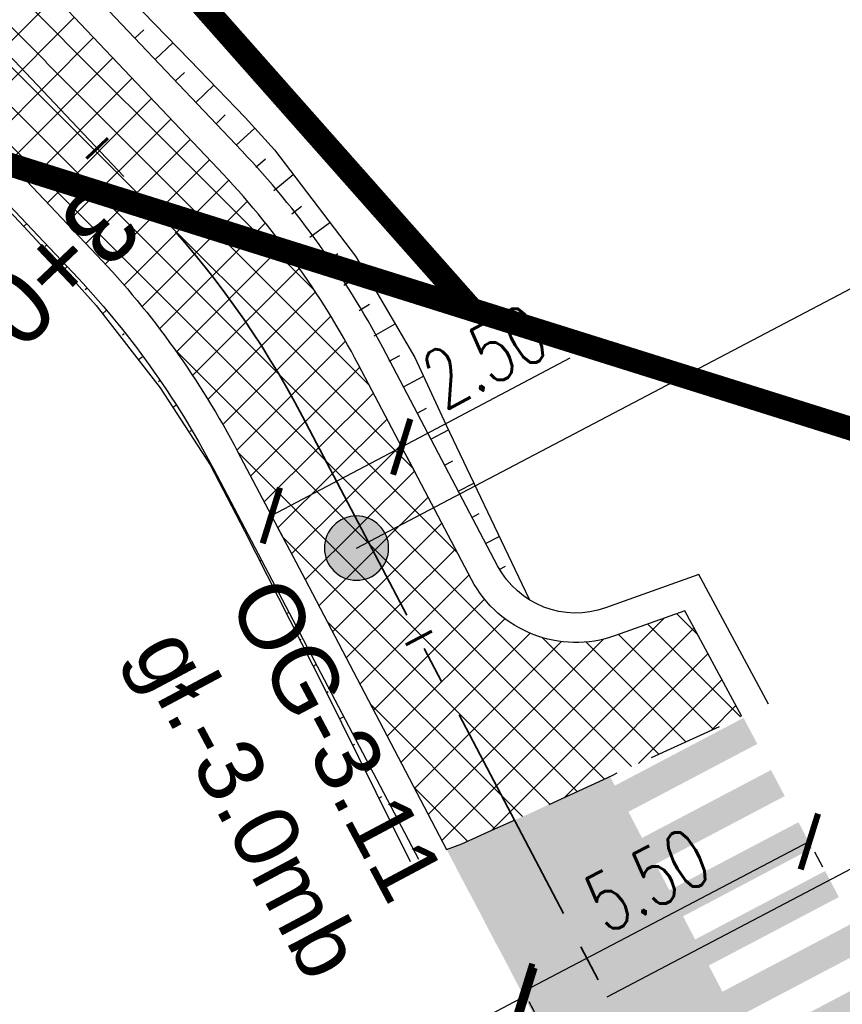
# Model space of a CAD drawing. Header units: metres. Extents: x 7529682 to 7533751, y 5721195 to 5727842.
# Tile 67 of 210: x 7531152 to 7531166, y 5725065 to 5725082. Entities that reach past the tile are written whole.
import ezdxf

# ---------------------------------------------------------------- set-up
doc = ezdxf.new("R2010")
doc.units = ezdxf.units.M
doc.header["$PDMODE"] = 1
doc.header["$PDSIZE"] = 0.3
for name, pattern in [('817-dzialki-09-05-04$0$HIDDEN', [0.375, 0.25, -0.125]), ('ACAD_ISO05W100', [33, 24, -3, 0, -3, 0, -3]), ('CENTER2', [28.575000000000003, 19.05, -3.175, 3.175, -3.175]), ('DASHED', [19.049999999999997, 12.7, -6.35])]:
    doc.linetypes.add(name, pattern=pattern)
for name, color, linetype in [('C-DROGI-SYTUACJA', 7, 'Continuous'), ('C-DROGI-SYTUACJA-ETYKIETY', 7, 'Continuous'), ('D-otw-geotechniczne', 4, 'Continuous'), ('D-pobocza', 60, 'Continuous'), ('D-skarpa', 2, 'Continuous'), ('D-skarpa-kreskowanie', 2, 'Continuous'), ('D-wymiary', 1, 'Continuous')]:
    doc.layers.add(name, color=color, linetype=linetype)
for name, color, linetype, lineweight, true_color in [('D-ewidencja-numery', 7, 'Continuous', 50, 0x40ff00), ('D-hatch-ciag-pieszo-rowerowy', 7, 'Continuous', 13, 0xff9f80), ('D-LR-etap-III', 7, '817-dzialki-09-05-04$0$HIDDEN', 50, 0x00008f), ('D-poziome-powl-czerwona', 7, 'Continuous', 9, 0xff6161)]:
    doc.layers.add(name, color=color, linetype=linetype, lineweight=lineweight, true_color=true_color)
for name, color, linetype, lineweight in [('D-krawężniki-obniżone', 40, 'DASHED', 30), ('D-obrzeża', 2, 'Continuous', 30), ('D-opisy', 2, 'Continuous', 30), ('D-otw-geotechniczne-opis', 7, 'Continuous', 30), ('D-pas-drogowy', 7, 'ACAD_ISO05W100', 50)]:
    doc.layers.add(name, color=color, linetype=linetype, lineweight=lineweight)
doc.layers.add('D-malowanie-proj', color=7, linetype='Continuous', true_color=0x3333ff)
doc.layers.add('poprzeczki', color=7, linetype='Continuous', true_color=0x0000c7)
doc.styles.add('2mm08', font='arial.ttf', dxfattribs={"width": 0.8})
doc.styles.add('ARIAL', font='arial.ttf', dxfattribs={"height": 1})
doc.styles.add('DIMTEXT', font='simplex.shx', dxfattribs={"width": 0.7})
doc.styles.get("Standard").update_dxf_attribs({"font": 'arial.ttf'})
doc.dimstyles.new('500', dxfattribs={"dimtxt": 1, "dimasz": 0.6999999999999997, "dimexe": 0.2, "dimexo": 0.5, "dimgap": 0.2, "dimtad": 1, "dimrnd": 0.005, "dimzin": 0, "dimdsep": 46, "dimtxsty": 'DIMTEXT', "dimblk": 'ARCHTICK', "dimcen": 0, "dimclrd": 256, "dimclre": 256, "dimclrt": 2, "dimadec": 5, "dimazin": 0, "dimtfac": 1, "dimtofl": 0, "dimtmove": 0, "dimatfit": 3, "dimfxl": 1, "dimtolj": 1, "dimtzin": 0, "dimlwd": -1, "dimlwe": -1, "dimarcsym": 0})
pattern_1 = [(45, (0, 0), (-0.3367596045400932, 0.3367596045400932), []), (135, (0, 0), (-0.3367596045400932, -0.3367596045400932), [])]

# ---------------------------------------------------------------- blocks, each defined once
blk = doc.blocks.new('_ArchTick')
at = {"color": 0, "linetype": 'ByBlock', "const_width": 0.15}
blk.add_lwpolyline([(-0.5, -0.5), (0.5, 0.5)], dxfattribs=at)
blk = doc.blocks.new('*D78')
at = {"layer": 'D-wymiary', "transparency": 16777216}
for p, q in [((7531165.47068542, 5725067.618808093), (7531160.622589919, 5725065.075015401)), ((7531165.698219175, 5725067.185162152), (7531165.56361046, 5725067.441706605)), ((7531160.850123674, 5725064.641369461), (7531160.715514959, 5725064.897913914))]:
    blk.add_line(p, q, dxfattribs=at)
at = {"layer": 'Defpoints', "color": 0, "transparency": 16777216}
for p in [(7531165.465906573, 5725067.627915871), (7531160.617811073, 5725065.08412318), (7531160.622589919, 5725065.075015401)]:
    blk.add_point(p, dxfattribs=at)
at = {"layer": 'D-wymiary', "transparency": 16777216, "xscale": 0.6999999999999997, "yscale": 0.6999999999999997, "zscale": 0.6999999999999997}
for p, rotation in [((7531165.47068542, 5725067.618808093), 27.68596842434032), ((7531160.622589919, 5725065.075015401), 207.6859684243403)]:
    blk.add_blockref('_ArchTick', p, dxfattribs=dict(at, rotation=rotation))
at = {"layer": 'D-wymiary', "color": 2, "transparency": 16777216, "insert": (7531162.721400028, 5725066.966766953), "char_height": 1, "attachment_point": 5, "rotation": 27.685968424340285, "style": 'DIMTEXT'}
blk.add_mtext('\\A1;5.50', dxfattribs=at)
blk = doc.blocks.new('*D79')
at = {"layer": 'D-wymiary', "transparency": 16777216}
for p, q in [((7531160.660614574, 5725065.002524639), (7531153.086024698, 5725061.029181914)), ((7531160.850076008, 5725064.641344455), (7531160.753520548, 5725064.825413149)), ((7531153.275486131, 5725060.668001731), (7531153.178930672, 5725060.852070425))]:
    blk.add_line(p, q, dxfattribs=at)
at = {"layer": 'Defpoints', "color": 0, "transparency": 16777216}
for p in [(7531160.617811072, 5725065.084123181), (7531153.043221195, 5725061.110780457), (7531153.086024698, 5725061.029181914)]:
    blk.add_point(p, dxfattribs=at)
at = {"layer": 'D-wymiary', "transparency": 16777216, "xscale": 0.6999999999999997, "yscale": 0.6999999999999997, "zscale": 0.6999999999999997}
for p, rotation in [((7531160.660614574, 5725065.002524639), 27.67980033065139), ((7531153.086024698, 5725061.029181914), 207.6798003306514)]:
    blk.add_blockref('_ArchTick', p, dxfattribs=dict(at, rotation=rotation))
at = {"layer": 'D-wymiary', "color": 2, "transparency": 16777216, "insert": (7531156.548148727, 5725063.635743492), "char_height": 1, "attachment_point": 5, "rotation": 27.67980033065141, "style": 'DIMTEXT'}
blk.add_mtext('\\A1;8.56', dxfattribs=at)
blk = doc.blocks.new('*D87')
at = {"layer": 'D-wymiary', "transparency": 16777216}
for p, q in [((7531158.553042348, 5725074.314620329), (7531161.41369545, 5725075.821639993)), ((7531156.341197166, 5725073.149398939), (7531158.553042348, 5725074.314620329)), ((7531158.786086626, 5725073.872251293), (7531158.64626006, 5725074.137672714)), ((7531156.574241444, 5725072.707029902), (7531156.434414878, 5725072.972451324))]:
    blk.add_line(p, q, dxfattribs=at)
at = {"layer": 'Defpoints', "color": 0, "transparency": 16777216}
for p in [(7531158.553042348, 5725074.314620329), (7531158.553042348, 5725074.314620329), (7531156.341197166, 5725073.149398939)]:
    blk.add_point(p, dxfattribs=at)
at = {"layer": 'D-wymiary', "transparency": 16777216, "xscale": 0.6999999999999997, "yscale": 0.6999999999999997, "zscale": 0.6999999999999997}
for p, rotation in [((7531158.553042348, 5725074.314620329), 27.78069430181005), ((7531156.341197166, 5725073.149398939), 207.7806943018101)]:
    blk.add_blockref('_ArchTick', p, dxfattribs=dict(at, rotation=rotation))
at = {"layer": 'D-wymiary', "color": 2, "transparency": 16777216, "insert": (7531159.966765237, 5725075.850577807), "char_height": 1, "attachment_point": 5, "rotation": 27.780694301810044, "style": 'DIMTEXT'}
blk.add_mtext('\\A1;2.50', dxfattribs=at)
blk = doc.blocks.new('AeccTickLine')
at = {"color": 0, "linetype": 'ByBlock', "lineweight": -2}
blk.add_line((0, 1), (-3.673819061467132e-16, -1), dxfattribs=at)
blk = doc.blocks.new('otwor')
at = {"layer": 'D-otw-geotechniczne', "lineweight": 25}
h = blk.add_hatch(color=256, dxfattribs=at)
edge = h.paths.add_edge_path()
edge.add_arc((0, 0), 1.163867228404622, 0, 360)
blk.add_circle((0, 0), 1.163867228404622, dxfattribs=at)

msp = doc.modelspace()

# ---------------------------------------------------------------- hatches: boundary and pattern name
at = {"layer": 'D-hatch-ciag-pieszo-rowerowy'}
h = msp.add_hatch(dxfattribs=at)
h.set_pattern_fill('ANSI37', color=256, scale=0.15, style=0)
h.set_pattern_definition(pattern_1)
h.paths.add_polyline_path([(7531118.164896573, 5725142.89718586), (7531117.076540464, 5725142.281955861), (7531130.341235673, 5725117.669805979, -0.009011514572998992), (7531135.298873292, 5725108.060358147), (7531145.035806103, 5725088.322043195, 0.07528570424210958), (7531150.171491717, 5725080.951451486), (7531151.456638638, 5725079.596189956), (7531152.271576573, 5725080.553420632), (7531151.216595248, 5725081.665959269, -0.07525174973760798), (7531146.082702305, 5725089.032917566), (7531136.397298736, 5725108.66009308, 0.008978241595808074), (7531131.457307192, 5725118.233727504)])
h.paths.add_polyline_path([(7531119.253251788, 5725143.512415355), (7531118.164896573, 5725142.89718586), (7531131.457307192, 5725118.233727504, -0.008978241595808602), (7531136.397298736, 5725108.66009308), (7531146.082702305, 5725089.032917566, 0.07525174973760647), (7531151.216595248, 5725081.665959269), (7531152.271576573, 5725080.553420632), (7531153.086514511, 5725081.510651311), (7531152.261569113, 5725082.380603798, -0.0752173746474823), (7531147.129491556, 5725089.743883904), (7531137.494820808, 5725109.261525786, 0.008944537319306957), (7531132.572709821, 5725118.798885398)])
h = msp.add_hatch(dxfattribs=at)
h.set_pattern_fill('ANSI37', color=256, scale=0.15, style=0)
h.set_pattern_definition(pattern_1)
edge = h.paths.add_edge_path()
edge.add_line((7531153.086514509, 5725081.510651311), (7531151.456638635, 5725079.596189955))
edge.add_line((7531151.456638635, 5725079.596189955), (7531153.382484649, 5725077.565274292))
edge.add_arc((7531142.498067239, 5725067.243963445), 14.99999999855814, 27.78069431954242, 43.47889924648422, ccw=False)
edge.add_line((7531155.769138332, 5725074.235291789), (7531156.913255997, 5725072.063506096))
edge.add_line((7531156.913255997, 5725072.063506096), (7531159.315153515, 5725067.482512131))
edge.add_line((7531159.315153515, 5725067.482512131), (7531159.571573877, 5725067.580897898))
edge.add_line((7531159.571573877, 5725067.580897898), (7531160.08253576, 5725067.813434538))
edge.add_line((7531160.08253576, 5725067.813434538), (7531160.661084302, 5725068.066323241))
edge.add_line((7531160.661084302, 5725068.066323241), (7531162.122616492, 5725068.74186684))
edge.add_line((7531162.122616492, 5725068.74186684), (7531164.32240203, 5725069.742980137))
edge.add_line((7531164.32240203, 5725069.742980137), (7531163.357744, 5725071.533248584))
edge.add_line((7531163.357744, 5725071.533248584), (7531162.182687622, 5725071.112539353))
edge.add_arc((7531161.508528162, 5725072.995491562), 1.999999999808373, 207.780694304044, 289.6990549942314, ccw=False)
edge.add_line((7531159.739052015, 5725072.06331445), (7531157.82035058, 5725075.705429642))
edge.add_arc((7531144.549279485, 5725068.714101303), 14.9999999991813, 27.78069429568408, 43.47889927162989)
edge.add_line((7531155.43369689, 5725079.035412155), (7531153.086514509, 5725081.510651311))
at = {"layer": 'D-malowanie-proj'}
h = msp.add_hatch(color=256, dxfattribs=at)
h.paths.add_polyline_path([(7531164.587114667, 5725069.274543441), (7531164.354255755, 5725069.717010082), (7531161.699455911, 5725068.319856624), (7531161.932314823, 5725067.87738998)])
h.paths.add_polyline_path([(7531165.052832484, 5725068.389610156), (7531164.819973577, 5725068.832076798), (7531162.165173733, 5725067.43492334), (7531162.398032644, 5725066.992456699)])
h.paths.add_polyline_path([(7531165.518550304, 5725067.504676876), (7531165.285691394, 5725067.947143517), (7531162.630891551, 5725066.549990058), (7531162.863750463, 5725066.107523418)])
h.paths.add_polyline_path([(7531160.162448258, 5725066.945954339), (7531159.929589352, 5725067.388420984), (7531159.487122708, 5725067.155562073), (7531159.719981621, 5725066.713095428)])
h.paths.add_polyline_path([(7531160.62816608, 5725066.061021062), (7531160.395307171, 5725066.503487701), (7531159.95284053, 5725066.270628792), (7531160.18569944, 5725065.82816215)])
h.paths.add_polyline_path([(7531161.093883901, 5725065.176087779), (7531160.861024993, 5725065.61855442), (7531160.418558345, 5725065.38569551), (7531160.651417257, 5725064.94322887)])
h = msp.add_hatch(color=256, dxfattribs=at)
h.paths.add_polyline_path([(7531165.971514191, 5725066.677039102), (7531165.738655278, 5725067.11950574), (7531163.083855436, 5725065.72235228), (7531163.316714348, 5725065.279885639)])
h.paths.add_polyline_path([(7531166.437232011, 5725065.792105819), (7531166.204373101, 5725066.234572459), (7531163.549573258, 5725064.837418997), (7531163.782432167, 5725064.394952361)])
h.paths.add_polyline_path([(7531166.902949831, 5725064.907172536), (7531166.67009092, 5725065.349639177), (7531164.015291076, 5725063.95248572), (7531164.248149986, 5725063.510019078)])
h.paths.add_polyline_path([(7531161.546847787, 5725064.348449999), (7531161.313988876, 5725064.790916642), (7531160.871522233, 5725064.55805773), (7531161.10438114, 5725064.11559109)])
h.paths.add_polyline_path([(7531162.012565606, 5725063.463516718), (7531161.779706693, 5725063.90598336), (7531161.337240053, 5725063.673124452), (7531161.570098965, 5725063.230657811)])
h.paths.add_polyline_path([(7531162.478283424, 5725062.578583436), (7531162.245424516, 5725063.021050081), (7531161.802957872, 5725062.78819117), (7531162.035816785, 5725062.345724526)])
h.paths.add_polyline_path([(7531162.944001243, 5725061.693650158), (7531162.711142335, 5725062.136116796), (7531162.268675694, 5725061.903257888), (7531162.501534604, 5725061.460791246)])
at = {"layer": 'D-poziome-powl-czerwona'}
h = msp.add_hatch(color=256, dxfattribs=at)
h.dxf.hatch_style = 1
h.paths.add_polyline_path([(7531162.556994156, 5725061.330663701), (7531162.752147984, 5725061.591428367), (7531163.170530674, 5725062.061126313), (7531163.837882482, 5725062.792331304), (7531164.5280459, 5725063.232064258), (7531164.863135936, 5725063.412596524), (7531162.086612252, 5725068.725225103), (7531160.661084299, 5725068.066323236), (7531160.082535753, 5725067.813434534), (7531159.571573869, 5725067.580897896), (7531159.316471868, 5725067.48301797)])

# ---------------------------------------------------------------- linework, layer by layer
at = {"layer": 'C-DROGI-SYTUACJA', "color": 10, "linetype": 'CENTER2', "lineweight": 35, "ltscale": 0.2}
msp.add_lwpolyline([(7531022.844591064, 5725323.708047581), (7531032.807949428, 5725305.571049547, -0.004228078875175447), (7531035.213067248, 5725301.103738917), (7531059.943841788, 5725254.222853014, -0.00440054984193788), (7531062.366458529, 5725249.530815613), (7531071.708538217, 5725231.039993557, 0.004122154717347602), (7531073.975449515, 5725226.643517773), (7531073.975449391, 5725226.643518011), (7531087.383313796, 5725201.158175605), (7531110.121662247, 5725157.821038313), (7531131.457307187, 5725118.233727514, -0.008978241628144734), (7531136.397298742, 5725108.660093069), (7531146.082702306, 5725089.032917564, 0.07525174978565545), (7531151.216595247, 5725081.66595927), (7531154.313313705, 5725078.4002911, -0.06893621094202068), (7531156.868938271, 5725074.829562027), (7531166.993104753, 5725055.549823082, -0.06873154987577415)], format="xyb", dxfattribs=at)
at = {"layer": 'D-ewidencja-numery', "color": 12, "ltscale": 15, "true_color": 0xc70000}
msp.add_lwpolyline([(7530900.951646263, 5725579.945856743), (7530904.80970798, 5725571.977328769), (7530903.682362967, 5725568.566434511), (7530908.900614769, 5725558.844845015), (7530910.252030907, 5725545.671606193), (7530912.872986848, 5725538.645543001), (7530945.278171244, 5725478.464284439), (7530959.692318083, 5725450.24628822), (7531002.82670893, 5725368.192370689), (7531044.703532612, 5725290.314293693), (7531064.098839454, 5725253.212562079), (7531083.010253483, 5725216.677517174), (7531113.013137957, 5725158.465613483), (7531137.364304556, 5725113.07076138), (7531150.830830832, 5725086.711759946), (7531159.745663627, 5725076.640848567), (7531166.309999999, 5725074.58), (7531172.29, 5725062.58)], dxfattribs=at)
at = {"layer": 'D-krawężniki-obniżone', "ltscale": 0.1, "flags": 128}
msp.add_lwpolyline([(7531159.315153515, 5725067.482512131), (7531159.571573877, 5725067.580897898), (7531160.08253576, 5725067.813434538), (7531160.661084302, 5725068.066323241), (7531162.122616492, 5725068.74186684), (7531164.32240203, 5725069.742980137)], dxfattribs=at)
at = {"layer": 'D-LR-etap-III', "ltscale": 10, "flags": 128}
msp.add_lwpolyline([(7531750.474471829, 5723895.103125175, 0.4, 0.4, 0), (7531750.505, 5723895.13, 0.4, 0.4, 0), (7531682.71, 5724022.92, 0.4, 0.4, 0), (7531619.177023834, 5724147.203692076, 0.4, 0.4, 0), (7531592.308960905, 5724198.48863389, 0.4, 0.4, 0), (7531553.263875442, 5724272.918564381, 0.4, 0.4, 0), (7531504.019999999, 5724366.79, 0.4, 0.4, 0), (7531482.09, 5724407.62, 0.4, 0.4, 0), (7531412.350402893, 5724541.182759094, 0.4, 0.4, 0), (7531388.463669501, 5724586.929768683, 0.4, 0.4, 0), (7531345.12, 5724669.94, 0.4, 0.4, 0), (7531127.66, 5725081.67, 0.4, 0.4, 0), (7531059.253139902, 5725211.040795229, 0.4, 0.4, 0), (7531008.007244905, 5725307.953830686, 0.4, 0.4, 0), (7530964.181635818, 5725390.835555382, 0.4, 0.4, 0), (7530914.557354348, 5725484.683561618, 0.4, 0.4, 0), (7530865.243241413, 5725577.493975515, 0.4, 0.4, 0), (7530840.085257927, 5725624.058651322, 0.4, 0.4, 0), (7530802.559525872, 5725694.924584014, 0.4, 0.4, 0), (7530755.54, 5725787.51, 0.4, 0.4, 0), (7530708.717810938, 5725876.303221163, 0.4, 0.4, 0), (7530695.12, 5725902.09, 0.4, 0.4, 0), (7530642.91397006, 5726001.07839487, 0.4, 0.4, 0), (7530634.934723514, 5726016.146615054, 0.4, 0.4, 0), (7530610.820000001, 5726061.929999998, 0.4, 0.4, 0), (7530610.820000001, 5726061.929999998, 0.4, 0.4, 0), (7530607.21, 5726063.51, 0.4, 0.4, 0), (7530597.42, 5726080.68, 0.4, 0.4, 0), (7530591.16, 5726088.44, 0.4, 0.4, 0), (7530581.28, 5726107.21, 0.4, 0.4, 0), (7530571.29, 5726130.56, 0.4, 0.4, 0), (7530549.554994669, 5726171.527317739, 0.4, 0.4, 0), (7530531.014309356, 5726206.473807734, 0.4, 0.4, 0), (7530516.461208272, 5726236.016618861, 0.4, 0.4, 0), (7530500.798929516, 5726266.141265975, 0.4, 0.4, 0), (7530491.349999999, 5726283.94, 0.4, 0.4, 0), (7530482.4, 5726303.41, 0.4, 0.4, 0), (7530482.4, 5726303.41, 0.4, 0.4, 0), (7530450.41, 5726357.28, 0.4, 0.4, 0), (7530397.759396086, 5726458.499907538, 0.4, 0.4, 0), (7530334.707815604, 5726583.664702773, 0.4, 0.4, 0), (7530303.939274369, 5726645.167943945, 0.4, 0.4, 0), (7530300.509779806, 5726651.777515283, 0.4, 0.4, 0), (7530289.213532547, 5726671.966724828, 0.4, 0.4, 0), (7530281.54, 5726685.57, 0.4, 0.4, 0), (7530261.37085633, 5726724.163374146, 0.4, 0.4, 0), (7530254.03, 5726738.21, 0.4, 0.4, 0), (7530197.219999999, 5726845.06, 0.4, 0.4, 0), (7530194.71, 5726849.15, 0.4, 0.4, 0), (7530195.92, 5726850.75, 0.4, 0.4, 0), (7530170.546669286, 5726892.961489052, 0.4, 0.4, 0), (7530143.174718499, 5726945.065838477, 0.4, 0.4, 0), (7530105.059999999, 5727018.32, 0.4, 0.4, 0), (7530100.059999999, 5727027.16, 0.4, 0.4, 0), (7530062.318670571, 5727099.625398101, 0.4, 0.4, 0), (7530015.378537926, 5727189.420463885, 0.4, 0.4, 0), (7529983.207960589, 5727250.206596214, 0.4, 0.4, 0), (7529953.284293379, 5727306.74720398, 0.4, 0.4, 0), (7529900.67053443, 5727406.15903814, 0.4, 0.4, 0), (7529890.630239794, 5727425.131178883, 0.4, 0.4, 0), (7529875.155383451, 5727454.426350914, 0.4, 0.4, 0), (7529857.560096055, 5727487.787346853, 0.4, 0.4, 0), (7529835.194401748, 5727530.19312405, 0.4, 0.4, 0), (7529811.740544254, 5727574.662079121, 0.4, 0.4, 0), (7529792.101859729, 5727611.922638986, 0.4, 0.4, 0), (7529768.066117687, 5727657.469613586, 0.4, 0.4, 0), (7529755.210566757, 5727682.131373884, 0.4, 0.4, 0), (7529753.309999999, 5727681.13, 0.4, 0.4, 0), (7529739.21, 5727707.77, 0.4, 0.4, 0), (7529735.394745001, 5727711.251990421, 0.4, 0.4, 0), (7529725.42, 5727730.2, 0.4, 0.4, 0), (7529723.55, 5727729.88, 0.4, 0.4, 0), (7529695.566668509, 5727782.932080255, 0.4, 0.4, 0), (7529717.67971874, 5727794.024357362, 0.4, 0.4, 0), (7529736.274870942, 5727758.647400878, 0.4, 0.4, 0), (7529736.274870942, 5727758.647400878, 0.4, 0.4, 0), (7529744.511003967, 5727750.406106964, 0.4, 0.4, 0), (7529744.511003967, 5727750.406106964, 0.4, 0.4, 0), (7529750.282568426, 5727738.549848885, 0.4, 0.4, 0), (7529777.108510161, 5727687.569424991, 0.4, 0.4, 0), (7529796.51537536, 5727651.329932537, 0.4, 0.4, 0), (7529814.937945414, 5727616.793170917, 0.4, 0.4, 0), (7529839.006722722, 5727572.303976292, 0.4, 0.4, 0), (7529860.617626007, 5727532.509108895, 0.4, 0.4, 0), (7529882.348967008, 5727491.504261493, 0.4, 0.4, 0), (7529904.865139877, 5727449.096370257, 0.4, 0.4, 0), (7529920.747384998, 5727418.884773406, 0.4, 0.4, 0), (7529946.676504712, 5727368.547487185, 0.4, 0.4, 0), (7529972.024701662, 5727320.573310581, 0.4, 0.4, 0), (7529987.740014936, 5727290.153392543, 0.4, 0.4, 0), (7529996.497385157, 5727273.661630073, 0.4, 0.4, 0), (7530017.541471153, 5727234.202689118, 0.4, 0.4, 0), (7530033.053657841, 5727204.864166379, 0.4, 0.4, 0), (7530051.622983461, 5727170.222745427, 0.4, 0.4, 0), (7530069.276612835, 5727137.015751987, 0.4, 0.4, 0), (7530089.385386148, 5727097.533639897, 0.4, 0.4, 0), (7530109.712512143, 5727060.746615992, 0.4, 0.4, 0), (7530136.769722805, 5727011.640131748, 0.4, 0.4, 0), (7530162.446686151, 5726962.743777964, 0.4, 0.4, 0), (7530187.674104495, 5726916.992101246, 0.4, 0.4, 0), (7530207.820739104, 5726879.335323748, 0.4, 0.4, 0), (7530230.625609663, 5726834.518686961, 0.4, 0.4, 0), (7530262.288093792, 5726776.61832811, 0.4, 0.4, 0), (7530277.509672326, 5726760.213143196, 0.4, 0.4, 0), (7530286.036865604, 5726744.106684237, 0.4, 0.4, 0), (7530288.097472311, 5726735.884066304, 0.4, 0.4, 0), (7530290.393870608, 5726725.046963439, 0.4, 0.4, 0), (7530296.17664807, 5726713.582980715, 0.4, 0.4, 0), (7530302.726195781, 5726701.18226779, 0.4, 0.4, 0), (7530325.685047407, 5726657.466383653, 0.4, 0.4, 0), (7530343.243978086, 5726623.648592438, 0.4, 0.4, 0), (7530360.229820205, 5726591.746871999, 0.4, 0.4, 0), (7530383.20855044, 5726548.059469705, 0.4, 0.4, 0), (7530406.017875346, 5726503.605514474, 0.4, 0.4, 0), (7530427.464919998, 5726462.620289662, 0.4, 0.4, 0), (7530447.9278544, 5726424.388014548, 0.4, 0.4, 0), (7530471.126878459, 5726379.920667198, 0.4, 0.4, 0), (7530490.501003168, 5726343.033350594, 0.4, 0.4, 0), (7530509.499458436, 5726306.733076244, 0.4, 0.4, 0), (7530529.890269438, 5726267.244072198, 0.4, 0.4, 0), (7530543.852446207, 5726238.990319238, 0.4, 0.4, 0), (7530554.808897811, 5726218.943990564, 0.4, 0.4, 0), (7530559.027108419, 5726212.223286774, 0.4, 0.4, 0), (7530563.060988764, 5726206.409670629, 0.4, 0.4, 0), (7530566.93354971, 5726200.463543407, 0.4, 0.4, 0), (7530569.771022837, 5726194.901501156, 0.4, 0.4, 0), (7530571.47319415, 5726191.282350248, 0.4, 0.4, 0), (7530572.839142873, 5726188.024533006, 0.4, 0.4, 0), (7530575.295071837, 5726182.034664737, 0.4, 0.4, 0), (7530579.736851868, 5726173.306070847, 0.4, 0.4, 0), (7530583.3, 5726167.41, 0.4, 0.4, 0), (7530593.4, 5726163.33, 0.4, 0.4, 0), (7530598.618375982, 5726155.264489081, 0.4, 0.4, 0), (7530608.258304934, 5726140.497132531, 0.4, 0.4, 0), (7530603.269999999, 5726136.83, 0.4, 0.4, 0), (7530606.53, 5726131.84, 0.4, 0.4, 0), (7530604.239057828, 5726124.21679044, 0.4, 0.4, 0), (7530605.847136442, 5726121.630127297, 0.4, 0.4, 0), (7530608.971611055, 5726116.164124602, 0.4, 0.4, 0), (7530618.114293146, 5726097.791111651, 0.4, 0.4, 0), (7530651.213125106, 5726034.959524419, 0.4, 0.4, 0), (7530670.243741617, 5725998.61095082, 0.4, 0.4, 0), (7530698.075474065, 5725945.952624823, 0.4, 0.4, 0), (7530716.505955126, 5725911.3051464, 0.4, 0.4, 0), (7530735.223454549, 5725875.667401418, 0.4, 0.4, 0), (7530752.504235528, 5725842.154920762, 0.4, 0.4, 0), (7530778.310652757, 5725793.501254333, 0.4, 0.4, 0), (7530797.499961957, 5725756.381811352, 0.4, 0.4, 0), (7530812.518974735, 5725728.28874362, 0.4, 0.4, 0), (7530820.039295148, 5725713.160404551, 0.4, 0.4, 0), (7530822.422446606, 5725710.193574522, 0.4, 0.4, 0), (7530833.154893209, 5725688.800634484, 0.4, 0.4, 0), (7530849.629354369, 5725656.158601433, 0.4, 0.4, 0), (7530867.98290276, 5725621.963939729, 0.4, 0.4, 0), (7530872.629809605, 5725612.88760475, 0.4, 0.4, 0), (7530880.354488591, 5725597.594500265, 0.4, 0.4, 0), (7530883.839446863, 5725593.389159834, 0.4, 0.4, 0), (7530891.782113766, 5725587.763349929, 0.4, 0.4, 0), (7530895.038670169, 5725584.280746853, 0.4, 0.4, 0), (7530897.033644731, 5725580.941110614, 0.4, 0.4, 0), (7530900.951646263, 5725579.945856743, 0.4, 0.4, 0), (7530904.80970798, 5725571.977328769, 0.4, 0.4, 0), (7530903.682362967, 5725568.566434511, 0.4, 0.4, 0), (7530908.900614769, 5725558.844845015, 0.4, 0.4, 0), (7530910.252030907, 5725545.671606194, 0.4, 0.4, 0), (7530912.872986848, 5725538.645543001, 0.4, 0.4, 0), (7530945.278171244, 5725478.464284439, 0.4, 0.4, 0), (7530959.692318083, 5725450.24628822, 0.4, 0.4, 0), (7531002.82670893, 5725368.192370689, 0.4, 0.4, 0), (7531044.703532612, 5725290.314293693, 0.4, 0.4, 0), (7531064.098839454, 5725253.212562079, 0.4, 0.4, 0), (7531083.010253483, 5725216.677517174, 0.4, 0.4, 0), (7531113.013137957, 5725158.465613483, 0.4, 0.4, 0), (7531137.364304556, 5725113.07076138, 0.4, 0.4, 0), (7531150.830830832, 5725086.711759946, 0.4, 0.4, 0), (7531159.745663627, 5725076.640848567, 0.4, 0.4, 0), (7531166.309999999, 5725074.58, 0.4, 0.4, 0), (7531172.29, 5725062.58, 0.4, 0.4, 0), (7531170.589828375, 5725055.605912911, 0.4, 0.4, 0), (7531173.732823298, 5725044.080706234, 0.4, 0.4, 0), (7531215.342008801, 5724964.859648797, 0.4, 0.4, 0), (7531238.054496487, 5724921.684649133, 0.4, 0.4, 0), (7531262.389821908, 5724875.282876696, 0.4, 0.4, 0), (7531295.587160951, 5724811.265731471, 0.4, 0.4, 0), (7531348.487908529, 5724712.362812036, 0.4, 0.4, 0), (7531363.740817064, 5724682.68394264, 0.4, 0.4, 0), (7531366.986905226, 5724675.865317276, 0.4, 0.4, 0), (7531382.541261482, 5724646.110625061, 0.4, 0.4, 0), (7531401.299165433, 5724610.874551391, 0.4, 0.4, 0), (7531428.964837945, 5724558.862274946, 0.4, 0.4, 0), (7531449.111202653, 5724520.397801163, 0.4, 0.4, 0), (7531477.292992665, 5724465.831467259, 0.4, 0.4, 0), (7531500.996290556, 5724421.112506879, 0.4, 0.4, 0), (7531512.121834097, 5724400.549045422, 0.4, 0.4, 0), (7531513.78163794, 5724396.757451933, 0.4, 0.4, 0), (7531526.32, 5724379.39, 0.4, 0.4, 0), (7531566.783642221, 5724302.73628205, 0.4, 0.4, 0), (7531612.277141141, 5724225.610079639, 0.4, 0.4, 0), (7531620.492868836, 5724210.547642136, 0.4, 0.4, 0), (7531631.578040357, 5724196.257865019, 0.4, 0.4, 0), (7531653.484221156, 5724152.433527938, 0.4, 0.4, 0), (7531661.150970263, 5724128.493551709, 0.4, 0.4, 0), (7531673.881448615, 5724101.186377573, 0.4, 0.4, 0), (7531684.690667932, 5724081.184137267, 0.4, 0.4, 0), (7531699.212076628, 5724051.170357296, 0.4, 0.4, 0), (7531704.034088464, 5724040.583605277, 0.4, 0.4, 0), (7531704.034088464, 5724040.583605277, 0.4, 0.4, 0), (7531703.912935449, 5724037.170021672, 0.4, 0.4, 0), (7531736.419851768, 5723969.232086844, 0.4, 0.4, 0), (7531738.285051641, 5723967.699360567, 0.4, 0.4, 0), (7531742.180915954, 5723962.346428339, 0.4, 0.4, 0), (7531744.286141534, 5723958.615526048, 0.4, 0.4, 0), (7531755.393260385, 5723944.192617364, 0.4, 0.4, 0), (7531758.69, 5723936.76, 0.4, 0.4, 0), (7531780.08, 5723929.25, 0.4, 0.4, 0), (7531792.611989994, 5723906.337708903, 0.4, 0.4, 0), (7531792.611989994, 5723906.337708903, 0.4, 0.4, 0), (7531756.962094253, 5723883.055323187, 0.4, 0.4, 0), (7531750.46, 5723895.130000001, 0.4, 0.4, 0), (7531750.46, 5723895.130000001, 0, 0, 0)], format="xyseb", dxfattribs=at)
at = {"layer": 'D-obrzeża'}
for points in [[(7531164.32240203, 5725069.742980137), (7531163.357744, 5725071.533248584), (7531162.182687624, 5725071.112539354, -0.3734787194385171), (7531159.739052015, 5725072.063314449), (7531157.820350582, 5725075.705429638, 0.06860366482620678), (7531155.433696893, 5725079.035412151), (7531152.261569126, 5725082.380603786, -0.07521737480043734), (7531147.129491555, 5725089.743883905), (7531137.494820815, 5725109.261525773, 0.00894453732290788), (7531132.572709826, 5725118.798885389), (7531111.228553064, 5725158.401807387), (7531088.489882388, 5725201.739558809), (7531075.086492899, 5725227.216395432, -0.00412215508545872), (7531072.81958177, 5725231.612870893), (7531063.477188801, 5725250.10431303, 0.004400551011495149), (7531061.054571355, 5725254.796351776), (7531036.313724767, 5725301.696330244, 0.00422807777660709), (7531033.908607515, 5725306.163639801), (7531023.945058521, 5725324.300984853, -0.004066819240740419)], [(7531021.744124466, 5725323.115108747), (7531031.707290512, 5725304.978460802, -0.004228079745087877), (7531034.112408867, 5725300.511149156), (7531058.833112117, 5725253.649354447, -0.004400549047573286), (7531061.255728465, 5725248.957317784), (7531070.597494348, 5725230.467116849, 0.004122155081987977), (7531072.864405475, 5725226.070641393), (7531086.276745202, 5725200.576792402), (7531109.014771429, 5725157.240269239), (7531130.341235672, 5725117.66980598, -0.009011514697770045), (7531135.298873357, 5725108.060358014), (7531145.035806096, 5725088.322043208, 0.07528570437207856), (7531150.171491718, 5725080.951451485), (7531153.382484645, 5725077.565274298, -0.06860366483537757), (7531155.769138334, 5725074.235291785), (7531156.913255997, 5725072.063506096), (7531159.315153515, 5725067.482512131)]]:
    msp.add_lwpolyline(points, format="xyb", dxfattribs=at)
at = {"layer": 'D-opisy'}
msp.add_line((7531162.037581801, 5725064.986766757), (7531189.522218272, 5725079.419484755), dxfattribs=at)
at = {"layer": 'D-otw-geotechniczne-opis', "linetype": 'Continuous'}
msp.add_line((7531157.786157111, 5725072.596989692), (7531184.346788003, 5725086.544494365), dxfattribs=at)
at = {"layer": 'D-pas-drogowy', "ltscale": 0.2, "flags": 128}
msp.add_lwpolyline([(7531633.018560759, 5724182.834272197, 0.4, 0.4, 0), (7531617.558899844, 5724211.608162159, 0.4, 0.4, 0), (7531566.783642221, 5724302.73628205, 0.4, 0.4, 0), (7531538.419082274, 5724356.469679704, 0.4, 0.4, 0), (7531526.32, 5724379.39, 0.4, 0.4, 0), (7531516.102085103, 5724393.607319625, 0.4, 0.4, 0.001485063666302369), (7531513.78037409, 5724396.837773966, 0.4, 0.4, 0), (7531501.87, 5724413.41, 0.4, 0.4, 0), (7531474.926107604, 5724464.507896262, 0.4, 0.4, 0), (7531446.200436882, 5724518.992313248, 0.4, 0.4, 0), (7531424.962185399, 5724559.262257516, 0.4, 0.4, 0), (7531398.444460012, 5724609.565801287, 0.4, 0.4, 0), (7531379.647455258, 5724645.216004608, 0.4, 0.4, 0), (7531365.23, 5724672.56, 0.4, 0.4, 0), (7531341.305752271, 5724717.915356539, 0.4, 0.4, 0), (7531312.899996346, 5724771.788898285, 0.4, 0.4, 0), (7531292.590923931, 5724810.306502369, 0.4, 0.4, 0), (7531259.391619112, 5724873.271351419, 0.4, 0.4, 0), (7531233.740401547, 5724921.922582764, 0.4, 0.4, 0), (7531203.072738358, 5724980.092044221, 0.4, 0.4, 0), (7531173.471398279, 5725036.225177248, 0.4, 0.4, 0), (7531168.269999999, 5725046.09, 0.4, 0.4, 0), (7531172.29, 5725062.58, 0.4, 0.4, 0), (7531166.309999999, 5725074.58, 0.4, 0.4, 0), (7531150.32, 5725079.6, 0.4, 0.4, 0), (7531141.5, 5725096.43, 0.4, 0.4, 0), (7531109.311735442, 5725157.814415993, 0.4, 0.4, 0), (7531086.641300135, 5725201.047918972, 0.4, 0.4, 0), (7531059.198258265, 5725253.383662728, 0.4, 0.4, 0), (7531028.206828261, 5725312.48946212, 0.4, 0.4, 0), (7530999.104694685, 5725367.990143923, 0.4, 0.4, 0), (7530956.247527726, 5725449.724815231, 0.4, 0.4, 0), (7530924.397774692, 5725510.463768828, 0.4, 0.4, 0), (7530897.509999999, 5725561.74, 0.4, 0.4, 0), (7530894.46, 5725566.14, 0.4, 0.4, 0), (7530892.16, 5725570.49, 0.4, 0.4, 0), (7530869.362688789, 5725613.307018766, 0.4, 0.4, 0), (7530861.693971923, 5725627.704613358, 0.4, 0.4, 0), (7530852.74, 5725644.52, 0.4, 0.4, 0), (7530831.509999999, 5725684.2, 0.4, 0.4, 0), (7530811.13, 5725722.52, 0.4, 0.4, 0), (7530792.3476413, 5725757.940652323, 0.4, 0.4, 0), (7530768.03, 5725803.8, 0.4, 0.4, 0), (7530748.768542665, 5725840.178507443, 0.4, 0.4, 0), (7530727.7, 5725879.97, 0.4, 0.4, 0), (7530712.0981582, 5725909.54523909, 0.4, 0.4, 0), (7530693.644105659, 5725944.645156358, 0.4, 0.4, 0), (7530665.702224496, 5725997.538976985, 0.4, 0.4, 0), (7530641.759999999, 5726042.88, 0.4, 0.4, 0), (7530616.5, 5726091.48, 0.4, 0.4, 0), (7530604.628439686, 5726114.319880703, 0.4, 0.4, -0.007762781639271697), (7530602.5, 5726118.43, 0.4, 0.4, 0), (7530603.992037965, 5726123.394821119, 0.4, 0.4, 0), (7530606.53, 5726131.84, 0.4, 0.4, 0), (7530603.269999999, 5726136.83, 0.4, 0.4, 0), (7530593.775620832, 5726151.368713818, 0.4, 0.4, 0), (7530590.202637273, 5726156.84001263, 0.4, 0.4, 0), (7530583.3, 5726167.41, 0.4, 0.4, 0), (7530580.578343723, 5726170.427567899, 0.4, 0.4, 0), (7530575.849999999, 5726175.67, 0.4, 0.4, 0), (7530569.009999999, 5726186.66, 0.4, 0.4, 0), (7530562.555322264, 5726199.189409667, 0.4, 0.4, 0), (7530555.67, 5726211.39, 0.4, 0.4, 0), (7530548.29, 5726224.23, 0.4, 0.4, 0), (7530540.58, 5726237.71, 0.4, 0.4, 0), (7530532.679999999, 5726252.65, 0.4, 0.4, 0), (7530524.059999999, 5726269.35, 0.4, 0.4, 0), (7530502.82, 5726309.91, 0.4, 0.4, 0), (7530488.83, 5726336.63, 0.4, 0.4, 0), (7530466.03, 5726380.16, 0.4, 0.4, 0), (7530438.469999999, 5726432.77, 0.4, 0.4, 0), (7530424.53, 5726459.09, 0.4, 0.4, 0), (7530401.63, 5726502.97, 0.4, 0.4, 0), (7530383.38, 5726538.06, 0.4, 0.4, 0), (7530353.969999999, 5726593.52, 0.4, 0.4, 0), (7530338.469999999, 5726622.74, 0.4, 0.4, 0), (7530322.009999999, 5726653.88, 0.4, 0.4, 0), (7530297.54, 5726700.33, 0.4, 0.4, 0), (7530287.38, 5726719.6, 0.4, 0.4, 0), (7530285.94993921, 5726722.315508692, 0.4, 0.4, 0), (7530280.259999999, 5726733.12, 0.4, 0.4, 0), (7530266.73, 5726758.74, 0.4, 0.4, 0), (7530260.42, 5726770.47, 0.4, 0.4, 0), (7530253.25, 5726783.82, 0.4, 0.4, 0), (7530244.95, 5726799.33, 0.4, 0.4, 0), (7530239.389999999, 5726808.49, 0.4, 0.4, 0), (7530238.29, 5726807.9, 0.4, 0.4, 0), (7530218.11, 5726850.67, 0.4, 0.4, 0), (7530175.906646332, 5726928.168028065, 0.4, 0.4, 0), (7530096.679999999, 5727076.15, 0.4, 0.4, 0), (7530094.679999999, 5727079.89, 0.4, 0.4, 0), (7530064.59693469, 5727135.522637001, 0.4, 0.4, 0), (7530046.730970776, 5727168.8921561, 0.4, 0.4, 0), (7530025.803045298, 5727208.461374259, 0.4, 0.4, 0), (7530012.846501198, 5727232.979315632, 0.4, 0.4, 0), (7529994.15, 5727268.45, 0.4, 0.4, 0), (7529981.670868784, 5727291.93018666, 0.4, 0.4, 0), (7529949.889999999, 5727351.73, 0.4, 0.4, 0), (7529924.75, 5727399.03, 0.4, 0.4, 0), (7529915.515824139, 5727417.099754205, 0.4, 0.4, 0), (7529885.83, 5727475.19, 0.4, 0.4, 0), (7529862.559999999, 5727519.97, 0.4, 0.4, 0), (7529852.984923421, 5727538.191086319, 0.4, 0.4, 0), (7529836.513084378, 5727569.51130111, 0.4, 0.4, 0), (7529815.36890814, 5727609.140983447, 0.4, 0.4, 0), (7529792.795203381, 5727651.247499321, 0.4, 0.4, 0), (7529774.199114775, 5727685.858348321, 0.4, 0.4, 0), (7529746.966026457, 5727736.059440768, 0.4, 0.4, 0), (7529733.92, 5727757.62, 0.4, 0.4, 0), (7529708.607472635, 5727806.388536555, 0.4, 0.4, 0), (7529688.491967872, 5727796.344621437, 0.4, 0.4, 0), (7529723.55, 5727729.88, 0.4, 0.4, 0), (7529725.42, 5727730.2, 0.4, 0.4, 0), (7529735.38, 5727711.28, 0.4, 0.4, 0), (7529739.21, 5727707.77, 0.4, 0.4, 0), (7529753.309999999, 5727681.13, 0.4, 0.4, 0), (7529755.178396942, 5727682.114424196, 0.4, 0.4, 0), (7529792.101859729, 5727611.922638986, 0.4, 0.4, 0), (7529811.740544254, 5727574.662079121, 0.4, 0.4, 0), (7529835.194401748, 5727530.19312405, 0.4, 0.4, 0), (7529857.560096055, 5727487.787346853, 0.4, 0.4, 0), (7529875.155383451, 5727454.426350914, 0.4, 0.4, 0), (7529890.630239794, 5727425.131178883, 0.4, 0.4, 0), (7529900.67053443, 5727406.15903814, 0.4, 0.4, 0), (7529953.284293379, 5727306.74720398, 0.4, 0.4, 0), (7529983.207960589, 5727250.206596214, 0.4, 0.4, 0), (7530015.378537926, 5727189.420463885, 0.4, 0.4, 0), (7530062.318670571, 5727099.625398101, 0.4, 0.4, 0), (7530100.059999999, 5727027.16, 0.4, 0.4, 0), (7530105.059999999, 5727018.32, 0.4, 0.4, 0), (7530143.174718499, 5726945.065838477, 0.4, 0.4, 0), (7530170.546669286, 5726892.961489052, 0.4, 0.4, 0), (7530195.92, 5726850.75, 0.4, 0.4, 0), (7530194.71, 5726849.15, 0.4, 0.4, 0), (7530197.219999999, 5726845.06, 0.4, 0.4, 0), (7530254.03, 5726738.21, 0.4, 0.4, 0), (7530261.37085633, 5726724.163374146, 0.4, 0.4, 0), (7530281.54, 5726685.57, 0.4, 0.4, 0), (7530289.213532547, 5726671.966724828, 0.4, 0.4, 0), (7530300.509779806, 5726651.777515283, 0.4, 0.4, 0), (7530303.939274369, 5726645.167943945, 0.4, 0.4, 0), (7530334.707815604, 5726583.664702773, 0.4, 0.4, 0), (7530397.759396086, 5726458.499907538, 0.4, 0.4, 0), (7530450.41, 5726357.28, 0.4, 0.4, 0), (7530482.4, 5726303.41, 0.4, 0.4, 0), (7530483.687990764, 5726301.003383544, 0.4, 0.4, 0), (7530491.349999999, 5726283.94, 0.4, 0.4, 0), (7530512.67, 5726243.78, 0.4, 0.4, 0), (7530529.429999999, 5726209.46, 0.4, 0.4, 0), (7530571.29, 5726130.56, 0.4, 0.4, 0), (7530581.28, 5726107.21, 0.4, 0.4, 0), (7530591.16, 5726088.44, 0.4, 0.4, 0), (7530597.42, 5726080.68, 0.4, 0.4, 0), (7530607.21, 5726063.51, 0.4, 0.4, 0), (7530610.820000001, 5726061.929999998, 0.4, 0.4, 0), (7530634.934723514, 5726016.146615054, 0.4, 0.4, 0), (7530642.91397006, 5726001.07839487, 0.4, 0.4, 0), (7530695.12, 5725902.09, 0.4, 0.4, 0), (7530708.717810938, 5725876.303221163, 0.4, 0.4, 0), (7530755.54, 5725787.51, 0.4, 0.4, 0), (7530802.559525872, 5725694.924584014, 0.4, 0.4, 0), (7530840.085257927, 5725624.058651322, 0.4, 0.4, 0), (7530865.243241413, 5725577.493975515, 0.4, 0.4, 0), (7530914.557354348, 5725484.683561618, 0.4, 0.4, 0), (7530964.181635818, 5725390.835555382, 0.4, 0.4, 0), (7531008.007244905, 5725307.953830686, 0.4, 0.4, 0), (7531059.253139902, 5725211.040795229, 0.4, 0.4, 0), (7531127.66, 5725081.67, 0.4, 0.4, 0), (7531345.12, 5724669.94, 0.4, 0.4, 0), (7531388.463669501, 5724586.929768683, 0.4, 0.4, 0), (7531412.350402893, 5724541.182759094, 0.4, 0.4, 0), (7531482.09, 5724407.62, 0.4, 0.4, 0), (7531504.019999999, 5724366.79, 0.4, 0.4, 0), (7531519.374444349, 5724337.520497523, 0.4, 0.4, 0), (7531563.748815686, 5724252.931583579, 0.4, 0.4, 0), (7531602.175111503, 5724179.681224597, 0.4, 0.4, 0), (7531619.177023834, 5724147.203692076, 0.4, 0.4, 0), (7531625.038493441, 5724135.63500206, 0.4, 0.4, 0), (7531656.796442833, 5724073.31633882, 0.4, 0.4, 0), (7531675.12, 5724037.36, 0.4, 0.4, 0), (7531682.71, 5724022.92, 0.4, 0.4, 0), (7531705.565196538, 5723979.810545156, 0.4, 0.4, 0), (7531736.605941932, 5723921.261514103, 0.4, 0.4, 0), (7531750.46, 5723895.130000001, 0.4, 0.4, 0), (7531740.769999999, 5723886.56, 0.4, 0.4, 0), (7531732.86, 5723885, 0.4, 0.4, 0), (7531722.179999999, 5723887.77, 0.4, 0.4, 0), (7531729.87, 5723862.17, 0.4, 0.4, 0), (7531742.92, 5723861.93, 0.4, 0.4, 0), (7531763.71, 5723859.52, 0.4, 0.4, 0), (7531768.42, 5723854.12, 0.4, 0.4, 0), (7531787.42, 5723817.97, 0.4, 0.4, 0), (7531795.57, 5723809.82, 0.4, 0.4, 0), (7531816.346897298, 5723819.850397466, 0.4, 0.4, 0), (7531816.346897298, 5723819.850397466, 0.4, 0.4, 0), (7531805.059999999, 5723843.23, 0.4, 0.4, 0), (7531803.61, 5723886.23, 0.4, 0.4, 0), (7531803.61, 5723886.23, 0.4, 0.4, 0), (7531780.08, 5723929.25, 0.4, 0.4, 0), (7531758.69, 5723936.76, 0.4, 0.4, 0), (7531749.3590272, 5723946.412126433, 0.4, 0.4, 0), (7531742.71, 5723953.29, 0.4, 0.4, 0), (7531735.177368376, 5723967.877529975, 0.4, 0.4, 0), (7531722.37, 5723992.68, 0.4, 0.4, 0), (7531705.041669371, 5724030.885563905, 0.4, 0.4, 0), (7531699.469999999, 5724043.17, 0.4, 0.4, 0), (7531692.69, 5724058.11, 0.4, 0.4, 0), (7531679.672010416, 5724084.016803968, 0.4, 0.4, 0), (7531674.55, 5724094.21, 0.4, 0.4, 0), (7531666.633166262, 5724114.002855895, 0.4, 0.4, 0), (7531649, 5724153.82, 0.4, 0.4, 0), (7531641.49, 5724149.34, 0.4, 0.4, 0), (7531626.04, 5724179.34, 0.4, 0.4, 0), (7531633.03, 5724182.84, 0, 0, 0)], format="xyseb", dxfattribs=at)
at = {"layer": 'D-pobocza'}
for points in [[(7531164.778518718, 5725069.950556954), (7531163.593972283, 5725072.148907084), (7531162.014147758, 5725071.583277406, -0.3734787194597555), (7531160.181421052, 5725072.296358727), (7531158.230593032, 5725075.999457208, 0.06860366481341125), (7531155.843939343, 5725079.32943972), (7531152.679666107, 5725082.666348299, -0.07520123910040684), (7531147.548440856, 5725090.027901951), (7531137.930676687, 5725109.508145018, 0.008928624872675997), (7531133.017012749, 5725119.028381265), (7531111.671163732, 5725158.634392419), (7531088.932509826, 5725201.97211209), (7531075.530910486, 5725227.445546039, -0.004122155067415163), (7531073.263999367, 5725231.84202148), (7531063.921480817, 5725250.33371218, 0.004400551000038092), (7531061.498863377, 5725255.025750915), (7531036.753990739, 5725301.933361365, 0.00422807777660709), (7531034.348873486, 5725306.400670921), (7531024.385244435, 5725324.538161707, -0.004066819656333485)], [(7531021.303938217, 5725322.877932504), (7531031.267026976, 5725304.74142525, -0.004228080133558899), (7531033.672145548, 5725300.274113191), (7531058.388820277, 5725253.419954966, -0.004400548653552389), (7531060.811436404, 5725248.727918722), (7531070.153076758, 5725230.237966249, 0.004122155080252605), (7531072.419987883, 5725225.841490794), (7531085.834117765, 5725200.344239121), (7531108.572015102, 5725157.007961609), (7531129.894778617, 5725117.4442902, -0.009024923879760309), (7531134.859526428, 5725107.820408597), (7531144.616991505, 5725088.037758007, 0.07529938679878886), (7531149.753399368, 5725080.665702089), (7531152.972242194, 5725077.271246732, -0.0686036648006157), (7531155.358895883, 5725073.941264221), (7531156.470659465, 5725071.830893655), (7531158.836181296, 5725067.319276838)]]:
    msp.add_lwpolyline(points, format="xyb", dxfattribs=at)
at = {"layer": 'D-skarpa', "linetype": 'Continuous'}
for points in [[(7531138.108214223, 5725100.027202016), (7531143.743115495, 5725087.878403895), (7531143.818772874, 5725087.716971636), (7531144.8877537, 5725085.825234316), (7531146.133490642, 5725084.048029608), (7531147.762168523, 5725082.575609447), (7531149.273387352, 5725081.065128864), (7531149.900239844, 5725080.417705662), (7531152.065922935, 5725078.129254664), (7531152.984098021, 5725077.139842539), (7531153.367388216, 5725076.710293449), (7531154.455609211, 5725075.314460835), (7531155.303502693, 5725074.007521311), (7531155.886389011, 5725072.887210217), (7531157.237784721, 5725070.228196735), (7531158.6994568, 5725067.281890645)], [(7531144.543215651, 5725097.011414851), (7531146.757741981, 5725092.52857226), (7531148.02160074, 5725089.989703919), (7531148.089779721, 5725089.853687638), (7531148.967186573, 5725088.218411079), (7531149.940584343, 5725086.637028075), (7531151.01983993, 5725085.124190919), (7531152.224176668, 5725083.708720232), (7531152.765301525, 5725083.134543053), (7531154.95997554, 5725080.873583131), (7531155.897678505, 5725079.902688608), (7531156.392286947, 5725079.353759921), (7531157.76885716, 5725077.548292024), (7531158.777578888, 5725075.831826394), (7531159.308455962, 5725074.684204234), (7531160.589791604, 5725071.988400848), (7531160.721492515, 5725071.718551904)]]:
    msp.add_lwpolyline(points, dxfattribs=at)
at = {"layer": 'D-skarpa-kreskowanie', "linetype": 'Continuous'}
for p, q in [((7531154.025985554, 5725081.246576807, 108.0634366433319), (7531154.174890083, 5725081.387777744, 107.9266245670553)), ((7531154.370029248, 5725080.883762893, 108.0633984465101), (7531154.672073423, 5725081.170180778, 107.7858831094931)), ((7531154.714072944, 5725080.520948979, 108.0633602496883), (7531154.86713355, 5725080.666090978, 107.9227296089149)), ((7531155.058116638, 5725080.158135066, 108.0633220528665), (7531155.367561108, 5725080.451570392, 107.7790073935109)), ((7531155.402160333, 5725079.795321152, 108.0632838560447), (7531155.558544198, 5725079.943614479, 107.9195998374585)), ((7531155.742676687, 5725079.429229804, 108.0632474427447), (7531156.060171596, 5725079.722349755, 107.7751046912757)), ((7531156.078286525, 5725079.058670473, 108.0632130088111), (7531156.24013335, 5725079.199858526, 107.9200144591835)), ((7531156.383146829, 5725078.662362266, 108.0631785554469), (7531156.712521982, 5725078.933749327, 107.7782490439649)), ((7531156.688007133, 5725078.26605406, 108.0631441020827), (7531156.855497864, 5725078.396302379, 107.9214129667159)), ((7531152.186709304, 5725078.099636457, 107.933358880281), (7531152.137081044, 5725078.05257572, 107.8877609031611)), ((7531156.992867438, 5725077.869745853, 108.0631096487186), (7531157.33338004, 5725078.119450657, 107.7811142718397)), ((7531152.530752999, 5725077.736822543, 107.9333206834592), (7531152.503983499, 5725077.711437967, 107.9087251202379)), ((7531157.297727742, 5725077.473437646, 108.0630751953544), (7531157.470712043, 5725077.592943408, 107.9228107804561)), ((7531152.874796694, 5725077.374008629, 107.9332824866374), (7531152.817346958, 5725077.319531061, 107.8804982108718)), ((7531157.5736591, 5725077.057463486, 108.0630407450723), (7531157.923614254, 5725077.284953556, 107.7845448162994)), ((7531153.215046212, 5725077.007669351, 107.9332418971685), (7531153.183937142, 5725076.979208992, 107.9051257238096)), ((7531153.540488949, 5725076.628596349, 107.9331989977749), (7531153.474760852, 5725076.572569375, 107.8755783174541)), ((7531157.830029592, 5725076.628191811, 108.0630062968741), (7531158.006480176, 5725076.735943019, 107.924965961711)), ((7531158.086400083, 5725076.198920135, 108.062971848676), (7531158.442143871, 5725076.402610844, 107.7893054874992)), ((7531153.845349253, 5725076.232288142, 107.9331560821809), (7531153.812822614, 5725076.206477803, 107.9054217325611)), ((7531154.150209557, 5725075.835979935, 107.933113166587), (7531154.085970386, 5725075.788586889, 107.8797974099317)), ((7531158.342770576, 5725075.769648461, 108.0629374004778), (7531158.522012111, 5725075.86567588, 107.9273109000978)), ((7531158.58227452, 5725075.330921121, 108.0629003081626), (7531158.925836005, 5725075.511331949, 107.8041875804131)), ((7531154.455069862, 5725075.439671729, 107.933070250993), (7531154.423427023, 5725075.417999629, 107.9074893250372)), ((7531154.721557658, 5725075.017277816, 107.9330273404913), (7531154.669742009, 5725074.984397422, 107.8981776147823)), ((7531158.814732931, 5725074.88824394, 108.0628621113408), (7531158.975378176, 5725074.972601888, 107.9418911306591)), ((7531154.97792815, 5725074.588006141, 107.9329844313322), (7531154.959447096, 5725074.577169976, 107.9256054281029)), ((7531159.047191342, 5725074.445566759, 108.0634612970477), (7531159.347041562, 5725074.60302395, 107.8376645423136)), ((7531155.212899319, 5725074.147176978, 107.9383276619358), (7531155.234298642, 5725074.158734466, 107.9329415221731)), ((7531159.279649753, 5725074.002889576, 108.0669715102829), (7531159.420751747, 5725074.076984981, 107.9607172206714)), ((7531155.457524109, 5725073.711491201, 107.9458434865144), (7531155.466117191, 5725073.716003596, 107.939372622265)), ((7531159.512108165, 5725073.560212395, 108.0704817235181), (7531159.776665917, 5725073.699136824, 107.8712613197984)), ((7531155.688303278, 5725073.267932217, 107.9470698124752), (7531155.707168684, 5725073.277838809, 107.9328635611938)), ((7531159.744566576, 5725073.117535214, 108.0739919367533), (7531159.868022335, 5725073.182364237, 107.9810258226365)), ((7531155.918484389, 5725072.824059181, 107.9492491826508), (7531155.929055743, 5725072.829610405, 107.9412886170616)), ((7531159.977024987, 5725072.674858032, 108.0775021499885), (7531160.206290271, 5725072.795249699, 107.9048580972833)), ((7531156.145041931, 5725072.378283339, 107.9572029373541), (7531156.172085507, 5725072.392484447, 107.9368382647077)), ((7531160.209483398, 5725072.232180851, 108.0810123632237), (7531160.315292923, 5725072.287743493, 108.0013344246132)), ((7531156.371599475, 5725071.932507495, 107.9651566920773), (7531156.388071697, 5725071.94115738, 107.9527525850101)), ((7531156.598157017, 5725071.486731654, 107.9731104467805), (7531156.637002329, 5725071.507130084, 107.9438586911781)), ((7531156.824714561, 5725071.040955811, 107.9810642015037), (7531156.847087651, 5725071.052704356, 107.9642165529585)), ((7531157.051272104, 5725070.595179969, 107.989017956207), (7531157.101919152, 5725070.62177572, 107.9508791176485)), ((7531157.2770715, 5725070.149006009, 107.9975426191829), (7531157.305724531, 5725070.164052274, 107.9759659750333)), ((7531157.499339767, 5725069.700977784, 108.0087263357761), (7531157.566835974, 5725069.736421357, 107.9578995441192)), ((7531157.721608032, 5725069.252949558, 108.0199100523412), (7531157.760451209, 5725069.273346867, 107.9906599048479)), ((7531157.943876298, 5725068.804921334, 108.0310937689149), (7531158.031752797, 5725068.851066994, 107.9649199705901)), ((7531158.166144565, 5725068.356893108, 108.0422774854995), (7531158.215177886, 5725068.382641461, 108.0053538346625)), ((7531158.38841283, 5725067.908864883, 108.0534612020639), (7531158.496669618, 5725067.965712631, 107.971940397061))]:
    msp.add_line(p, q, dxfattribs=at)

# ---------------------------------------------------------------- block references
at = {"layer": 'D-otw-geotechniczne', "lineweight": 25, "xscale": -0.4687499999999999, "yscale": 0.4687499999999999, "zscale": 0.4687499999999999, "rotation": 309.871563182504}
msp.add_blockref('otwor', (7531157.786157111, 5725072.596989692), dxfattribs=at)
at = {"layer": 'poprzeczki', "color": 2, "linetype": 'Continuous', "lineweight": 60, "xscale": 0.25, "yscale": 0.25, "zscale": 0.25}
for p, rotation in [((7531153.38458174, 5725079.379692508), 313.4788992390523), ((7531158.842659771, 5725071.070947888), 297.7048390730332)]:
    msp.add_blockref('AeccTickLine', p, dxfattribs=dict(at, rotation=rotation))

# ---------------------------------------------------------------- texts
at = {"layer": 'C-DROGI-SYTUACJA-ETYKIETY', "color": 2}
msp.add_text('3+080', height=1.25, rotation=223.4788992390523, dxfattribs=at).set_placement((7531153.370504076, 5725078.849549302))
at = {"layer": 'D-otw-geotechniczne', "linetype": 'Continuous', "insert": (7531156.55953895, 5725072.215471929), "char_height": 1.1, "attachment_point": 1, "rotation": 298, "style": 'ARIAL'}
msp.add_mtext_dynamic_manual_height_columns('OG-3.11\\Pgł.-3.0mb', width=9.914536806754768, gutter_width=6, heights=[0], dxfattribs=at)
at = {"layer": 'D-otw-geotechniczne-opis', "linetype": 'Continuous', "insert": (7531183.904110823, 5725086.312035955), "char_height": 1.25, "attachment_point": 4, "rotation": 207.70483907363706, "style": '2mm08'}
msp.add_mtext('Otwór geologiczny nr OG-3.11\\Pkm 3+088.16', dxfattribs=at)

# ---------------------------------------------------------------- dimensions: what is measured, and where the dimension line sits
at = {"layer": 'D-wymiary'}
for p1, p2, distance, picture, middle in [((7531156.341197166, 5725073.14939894), (7531158.553042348, 5725074.31462033), -8.239764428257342e-10, '*D87', (7531159.966765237, 5725075.850577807)), ((7531160.617811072, 5725065.08412318), (7531153.043221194, 5725061.110780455), 0.0921437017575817, '*D79', (7531156.548148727, 5725063.635743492))]:
    dim = msp.add_aligned_dim(p1=p1, p2=p2, distance=distance, dimstyle='500', dxfattribs=at)
    dim.commit()
    dim.dimension.update_dxf_attribs({"geometry": picture, "text_midpoint": middle})
dim = msp.add_aligned_dim(p1=(7531165.465906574, 5725067.627915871), p2=(7531160.617811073, 5725065.084123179), distance=0.010285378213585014, text='5.50', dimstyle='500', dxfattribs=at)
dim.commit()
dim.dimension.update_dxf_attribs({"geometry": '*D78', "text_midpoint": (7531162.721400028, 5725066.966766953)})

doc.saveas('drawing.dxf')
